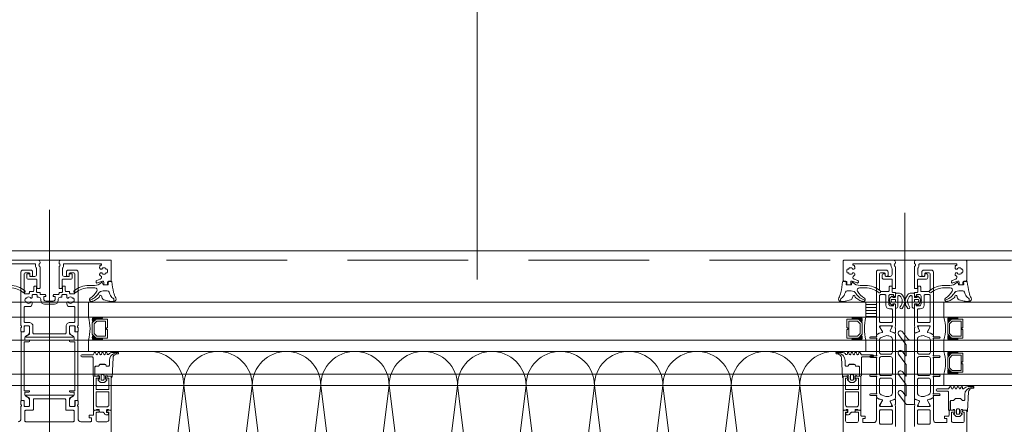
# Model space of a CAD drawing. Header units: millimetres. Extents: x 144573 to 336993, y 74252 to 247042.
# Tile 179 of 256: x 147221 to 147739, y 198204 to 198417. Entities that reach past the tile are written whole.
import ezdxf

# ---------------------------------------------------------------- set-up
doc = ezdxf.new("R2010")
doc.units = ezdxf.units.MM
doc.linetypes.add('ČERCHOVANÁ', pattern=[25.4, 12.7, -6.35, 0, -6.35])
doc.linetypes.add('ČÁRKOVANÁ', pattern=[19.05, 12.7, -6.35])
doc.layers.add('FASÁDA DETAILNÍ', color=255, linetype='Continuous', lineweight=0)
doc.layers.add('OSY', color=255, linetype='Continuous', lineweight=0)

# ---------------------------------------------------------------- blocks, each defined once
blk = doc.blocks.new('284336')
for points in [[(-0.7, -9.6), (-10, -9.6, 0.414511), (-10.51, -10.11), (-10.51, -15.51, -1), (-11.69, -15.51), (-11.69, -9.6), (-12.69, -8.95, -0.668884), (-12.6, -8.23), (-11.99, -8.01, 0.766384), (-11.99, -7.21), (-12.6, -6.99, -0.76831), (-12.6, -6.23), (-11.99, -6.01, 0.766384), (-11.99, -5.21), (-12.6, -4.99, -0.76831), (-12.6, -4.23), (-11.99, -4.01, 0.766384), (-11.99, -3.21), (-12.6, -2.99, -0.877523), (-12.5, -2.22), (-12.1, -2.22, 0.698129), (-11.83, -1.5, -0.220231), (-12.89, 0.78), (-12.89, 3.45, -0.157143), (-12.82, 3.68), (-12.69, 3.42, -0.067482), (-12.48, 2.53, 0.393136), (-8.66, -1.02), (-6.1, -1.02, -0.414214), (-5.61, -1.51), (-5.61, -2.22, -0.267949), (-5.85, -2.65), (-6.35, -2.93, 0.267949), (-6.61, -3.38), (-6.61, -5.84, 0.267949), (-6.35, -6.29), (-5.85, -6.57, -0.267949), (-5.61, -7), (-5.61, -8.11, 0.414215), (-5.1, -8.62), (-0.41, -8.62), (-0.41, -9.31, -0.414212), (-0.7, -9.6)], [(-0.41, 0), (-0.41, -2, 0.990243), (-0.4, -3.02), (0.9, -3.02, 0.414214), (1.21, -2.71), (1.21, -2.61, -0.668123), (1.71, -2.4), (2.75, -3.45, -0.199004), (2.89, -3.79), (2.89, -5.43, -0.199038), (2.75, -5.77), (1.71, -6.82, -0.668191), (1.21, -6.61), (1.21, -6.51, 0.414214), (0.9, -6.2), (-0.4, -6.2, 0.990269), (-0.41, -7.22), (-0.41, -8.6), (-5.1, -8.6, -0.414215), (-5.59, -8.11), (-5.59, -7, 0.267949), (-5.84, -6.56), (-6.34, -6.27, -0.267949), (-6.59, -5.84), (-6.59, -3.38, -0.267949), (-6.34, -2.95), (-5.84, -2.66, 0.267949), (-5.59, -2.22), (-5.59, -1.51, 0.414214), (-6.1, -1), (-8.66, -1, -0.393156), (-12.46, 2.53, 0.067572), (-12.67, 3.43), (-12.8, 3.7, -0.637545), (-12.12, 3.53), (-11.92, 2.53, 0.344315), (-10.06, 0.91), (0, 0.38, -0.406913), (0.39, 0), (-0.41, 0)], [(1.7, -4.31, 0.414235), (1.2, -3.81), (-0.7, -3.81, 0.414214), (-1.2, -4.31), (-1.2, -4.91, 0.414214), (-0.7, -5.41), (1.2, -5.41, 0.414235), (1.7, -4.91), (1.7, -4.31)]]:
    blk.add_lwpolyline(points, format="xyb", close=True)
blk = doc.blocks.new('nesystémový nástavec 18')
for p, q in [((-18, 6.8), (-18, 8.8)), ((-17.5, 9.3), (-15.36, 9.3)), ((-17, 6.3), (-17.5, 6.3)), ((-11, 8), (-17, 8)), ((-17, 8), (-17, 6.3)), ((-15.36, 9.3), (0, 9.3)), ((-11, 1.3), (-11, 8)), ((-2.8, 8), (-9.7, 8)), ((-9.7, 1.3), (-9.7, 8)), ((-1.8, 2.3), (-1.8, 7)), ((-0.5, 7.3), (-0.5, 6.8)), ((0, 9.3), (0, 7.8)), ((0, 6.3), (0.55, 6.3)), ((0.55, 6.3), (0.95, 5.9)), ((0.95, 5.9), (0.95, 4.8)), ((-18, 0.5), (-18, 1.8)), ((-17.5, 2.3), (-17, 2.3)), ((-1.8, 0), (-17.5, 0)), ((-17, 2.3), (-17, 1.3)), ((-17, 1.3), (-11, 1.3)), ((-9.7, 1.3), (-2.8, 1.3)), ((0, 0), (-1.8, 0)), ((-0.4, 2.23), (-0.5, 2.04)), ((-0.5, 2.04), (-0.5, 2)), ((1.2, 2.44), (0, 2.44)), ((0, 1.5), (0, 0)), ((0.95, 4.8), (0.95, 4.14)), ((0.95, 4.14), (1.2, 4.14)), ((1.2, 1.85), (1.2, 2.44)), ((1.4, 3.94), (1.4, 3.84)), ((1.6, 3.64), (1.6, 3.64)), ((1.8, 1.37), (1.7, 1.35)), ((2.25, 1.63), (1.8, 1.37)), ((2.4, 2.84), (2.4, 1.89))]:
    blk.add_line(p, q)
for centre, radius, start, end in [((-17.5, 8.8), 0.5, 90, 180), ((-17.5, 6.8), 0.5, 180.0012, 269.9988), ((-15.36, 9.8), 0.5, 270, 270.084), ((-2.8, 7), 1, 0, 90), ((0, 7.3), 0.5, 89.9955, 180.0071), ((0, 6.8), 0.5, 179.9949, 270.006), ((-17.5, 1.8), 0.5, 89.999, 180.0002), ((-17.5, 0.5), 0.5, 180, 270), ((-2.8, 2.3), 1, 270, 0), ((0, 2), 0.5, 179.9716, 270.0327), ((0, 1.94), 0.5, 89.9975, 144.0007), ((0.75, 4.8), 0.2, 359.9656, 0.0344), ((1.2, 3.94), 0.2, 359.9707, 90.0249), ((1.7, 1.85), 0.5, 179.9991, 270), ((1.6, 3.84), 0.2, 179.9737, 270.035), ((1.6, 2.84), 0.8, 0.0065, 89.9919), ((2.1, 1.89), 0.3, 299.9815, 0.0183)]:
    blk.add_arc(centre, radius, start, end)
blk = doc.blocks.new('433270')
blk.add_lwpolyline([(1, 0, 0.414364), (0, -1), (0, -1.4, 0.255924), (0.23, -1.83, -0.547723), (0.23, -3.17, 0.255924), (0, -3.6), (0, -14.6, 0.414214), (0.3, -14.9), (1.2, -14.9, 0.414214), (1.7, -14.4), (1.7, -10.3, -0.414214), (2, -10), (6, -10, 0.414248), (7, -9), (7, -7.7, 0.414179), (6.5, -7.2), (5.7, -7.2, 0.414232), (5.4, -7.5), (5.4, -8.2, -0.414198), (5.1, -8.5), (2.8, -8.5, -0.414204), (1.8, -7.5), (1.8, -4.49, -0.147432), (1.97, -3.94, 0.147461), (2.4, -2.5), (2.4, -2.3, -0.414214), (2.9, -1.8), (21.87, -1.8, -0.668178), (22.22, -2.65), (22.16, -2.72, 1), (21.59, -3.29), (21.52, -3.35, 0.198912), (21.38, -3.71), (21.38, -4.05, 0.414214), (22.08, -4.75), (22.38, -4.75, 0.576988), (22.64, -4.3, -0.311246), (24.56, -4.3, 0.576988), (24.82, -4.75), (25.3, -4.75, -0.260065), (25.3, -6.65), (24.82, -6.65, 0.576988), (24.56, -7.1, -0.311246), (22.64, -7.1, 0.576988), (22.38, -6.65), (22.08, -6.65, 0.414214), (21.38, -7.35), (21.38, -7.61, 0.267949), (21.63, -8.04), (21.89, -8.2, -0.637047), (21.73, -10), (19.83, -10.7, 0.315299), (19.5, -11.17), (19.5, -11.49, 0.520567), (20.17, -11.96), (22.83, -10.99, -0.520567), (23.5, -11.46), (23.5, -12.5, 0.414062), (24, -13), (25, -13, 0.414186), (25.5, -12.5), (25.5, -11.5, -0.414182), (26, -11), (27, -11, 0.414214), (27.5, -10.5), (27.5, -0.5, 0.414214), (27, 0), (1, 0)], format="xyb", close=True)
blk = doc.blocks.new('284325')
for points in [[(0.84, -5.23, -0.560316), (0.94, -4.73), (1.94, -4.36, 0.3153), (2.14, -4.08), (2.14, -1.89, 0.451558), (1.8, -1.59), (0.9, -1.7, -0.399586), (0.57, -1.46), (0.3, -0.07, -0.415977), (0.53, 0.29, 0.024107), (6.15, 1.24, 0.076636), (8.99, 2.34, -0.577615), (10.79, 1.3), (10.02, 1.37, 0.283171), (9.08, 0.9, -0.168429), (7.07, -0.74), (5.9, -1.16, 0.315302), (5.24, -2.1), (5.24, -4.21, 0.269719), (6.76, -6.82, -0.194797), (10.18, -11.53, -0.342663), (9.17, -11.17, 0.119207), (5.43, -7.59, 0.578571), (3.63, -8.62), (3.63, -11.77, 0.176415), (6.16, -18.72, -1), (5.24, -19.49, -0.176415), (2.43, -11.77), (2.43, -8.89, 0.208286), (0.84, -5.23)], [(8.95, -6.65), (10.32, -8.78, -0.134555), (10.79, -10.63, -0.339795), (10.19, -11.53, 0.194788), (6.76, -6.81, -0.269736), (5.25, -4.21), (5.25, -2.1, -0.315302), (5.9, -1.17), (7.07, -0.74, 0.168429), (9.09, 0.89, -0.283167), (10.01, 1.36), (10.79, 1.29), (10.79, -0.74, -0.070852), (10.71, -1.3), (9.95, -3.93, -0.241839), (9.08, -4.83), (7.93, -5.22, 0.836024), (8.08, -6.19), (8.11, -6.19, -0.255349), (8.95, -6.65)]]:
    blk.add_lwpolyline(points, format="xyb", close=True)
blk = doc.blocks.new('*U1335')
for points in [[(0, 0, 0.414243), (0.1, 0.1), (0, 0.9, -1.0001), (0.2, 0.9), (0.1, 0.1, 0.414228), (0.2, 0, 0.414228)], [(0.2, 0, 0.414243), (0.3, 0.1), (0.2, 0.9, -1.0001), (0.4, 0.9), (0.3, 0.1, 0.414228), (0.4, 0, 0.414228)], [(0.4, 0, 0.414243), (0.5, 0.1), (0.4, 0.9, -1.0001), (0.6, 0.9), (0.5, 0.1, 0.414228), (0.6, 0, 0.414228)], [(0.6, 0, 0.414243), (0.7, 0.1), (0.6, 0.9, -1.0001), (0.8, 0.9), (0.7, 0.1, 0.414228), (0.8, 0, 0.414228)], [(0.8, 0, 0.414243), (0.9, 0.1), (0.8, 0.9, -1.0001), (1, 0.9), (0.9, 0.1, 0.414228), (1, 0, 0.414228)], [(1, 0, 0.414243), (1.1, 0.1), (1, 0.9, -1.0001), (1.2, 0.9), (1.1, 0.1, 0.414228), (1.2, 0, 0.414228)], [(1.2, 0, 0.414243), (1.3, 0.1), (1.2, 0.9, -1.0001), (1.4, 0.9), (1.3, 0.1, 0.414228), (1.4, 0, 0.414228)], [(1.4, 0, 0.414243), (1.5, 0.1), (1.4, 0.9, -1.0001), (1.6, 0.9), (1.5, 0.1, 0.414228), (1.6, 0, 0.414228)], [(1.6, 0, 0.414243), (1.7, 0.1), (1.6, 0.9, -1.0001), (1.8, 0.9), (1.7, 0.1, 0.414228), (1.8, 0, 0.414228)], [(1.8, 0, 0.414243), (1.9, 0.1), (1.8001, 0.9, -1.0001), (2, 0.9), (1.9001, 0.1, 0.414228), (2, 0, 0.414228)]]:
    blk.add_lwpolyline(points, format="xyb")
blk = doc.blocks.new('288126')
for points in [[(-16.5, 0), (16.5, 0)], [(-21.36, -6.34), (-17.8, -3.69)], [(-14.71, -4.5), (-19.87, -8.34)], [(-17, -2.08), (-17, -0.5)], [(-8.83, -4.3), (-14.11, -4.3)], [(-10.96, -6.34), (-8.71, -4.66)], [(-4.31, -4.5), (-9.47, -8.34)], [(1.81, -4.3), (-3.71, -4.3)], [(-0.35, -6.36), (1.93, -4.66)], [(6.33, -4.5), (1.14, -8.37)], [(12.21, -4.3), (6.93, -4.3)], [(10.05, -6.36), (12.33, -4.66)], [(16.6, -4.6), (11.54, -8.37)], [(17, -0.5), (17, -3.8)]]:
    blk.add_lwpolyline(points)
for centre, radius, start, end in [((16.5, -0.5), 0.5, 0, 90), ((-16.5, -0.5), 0.5, 90, 180), ((16, -3.8), 1, 306.7059, 0), ((-20.61, -7.34), 1.25, 126.7059, 306.7059), ((-10.21, -7.34), 1.25, 126.7059, 306.7059), ((0.4, -7.37), 1.25, 126.7059, 306.7059), ((10.8, -7.37), 1.25, 126.7059, 306.7059)]:
    blk.add_arc(centre, radius, start, end)
at = {"extrusion": (0, 0, -1)}
for centre, radius, start, end in [((19, -2.08), 2, 180, 233.2941), ((14.11, -5.3), 1, 53.2941, 90), ((8.83, -4.5), 0.2, 90, 233.2941), ((3.71, -5.3), 1, 53.2941, 90), ((-1.81, -4.5), 0.2, 90, 233.2941), ((-6.93, -5.3), 1, 53.2941, 90), ((-12.21, -4.5), 0.2, 90, 233.2941)]:
    blk.add_arc(centre, radius, start, end, dxfattribs=at)
blk = doc.blocks.new('246426')
for points in [[(-1.84, 0.64), (-2.86, -0.38, 0.198926), (-3.15, -1.09), (-3.15, -2.31, 0.198926), (-2.86, -3.02), (-1.84, -4.04, 0.637051), (-1.5, -3.92), (-1.45, -3.4), (-0.3, -3.4, -0.41484), (0, -3.7), (0, -5.19, 0.414232), (0.5, -5.69), (2.14, -5.69, 0.071862), (2.2, -5.68, 0.157876), (3.73, -4.64, 0.360336), (3.48, 2.39, 0.964062), (2.54, 1.48, -0.403385), (2.25, -4.34, -0.190964), (2.11, -4.39), (1.7, -4.39, -0.414214), (1.2, -3.89), (1.2, 1.31, 0.414201), (0.2, 2.31), (0, 2.31), (0, 0.3, -0.414214), (-0.3, 0), (-1.45, 0), (-1.5, 0.52, 0.637051), (-1.84, 0.64)], [(-2.25, -1.4, -0.414214), (-1.85, -1), (-0.4, -1, -0.414214), (0, -1.4), (0, -2, -0.414214), (-0.4, -2.4), (-1.85, -2.4, -0.414214), (-2.25, -2), (-2.25, -1.4)]]:
    blk.add_lwpolyline(points, format="xyb", close=True)

msp = doc.modelspace()

# ---------------------------------------------------------------- hatches: boundary and pattern name
at = {"layer": 'FASÁDA DETAILNÍ'}
h = msp.add_hatch(dxfattribs=at)
h.set_pattern_fill('ANSI31', color=256, scale=0.5, angle=495)
h.set_pattern_definition([(180, (137351.5588, 130529.9017), (-7e-16, -1.5875), [])])
h.paths.add_polyline_path([(147665.98, 198260.259), (147671.48, 198260.259), (147671.48, 198268.259), (147665.98, 198268.259)])

# ---------------------------------------------------------------- linework, layer by layer
for p, q in [((147236.48, 197950.988), (147236.48, 198316.826)), ((147686.48, 198315.204), (147686.48, 197946.967)), ((146726.48, 198268.259), (150831.98, 198268.259)), ((146726.48, 198268.259), (157106.98, 198268.259)), ((147256.98, 198268.259), (147665.98, 198268.259)), ((147256.98, 198260.259), (147256.98, 198268.259)), ((147665.98, 198268.259), (147665.98, 198260.259)), ((147706.98, 198260.259), (147706.98, 198268.259)), ((150831.98, 198260.259), (146726.48, 198260.259)), ((157106.98, 198260.259), (146726.48, 198260.259)), ((147665.98, 198260.259), (147256.98, 198260.259)), ((146726.48, 198248.259), (150831.98, 198248.259)), ((146726.48, 198248.259), (157106.98, 198248.259)), ((147256.98, 198248.259), (147665.98, 198248.259)), ((147256.98, 198242.259), (147256.98, 198248.259)), ((147665.98, 198242.259), (147665.98, 198248.259)), ((147706.98, 198242.259), (147706.98, 198248.259)), ((150831.98, 198242.259), (146726.48, 198242.259)), ((157106.98, 198242.259), (146726.48, 198242.259)), ((147665.98, 198242.259), (147256.98, 198242.259)), ((146726.48, 198230.259), (158164.518, 198230.259)), ((146726.48, 198230.259), (149291.442, 198230.259)), ((147706.98, 198224.259), (147706.98, 198230.259)), ((158151.479, 198224.259), (146726.48, 198224.259)), ((149298.98, 198224.259), (146726.48, 198224.259))]:
    msp.add_line(p, q, dxfattribs=at)
for points in [[(173301.48, 174615.259), (146721.48, 174615.259), (146721.48, 198295.259), (173301.48, 198295.259)], [(147665.98, 198268.259), (147671.48, 198268.259), (147671.48, 198260.259), (147665.98, 198260.259)], [(147266.98, 198249.259), (147260.98, 198249.259), (147258.98, 198251.259), (147258.98, 198257.259), (147260.98, 198259.259), (147266.98, 198259.259), (147266.98, 198254.759), (147266.48, 198254.759), (147266.48, 198253.759), (147266.98, 198253.759)], [(147265.98, 198258.259), (147265.98, 198250.259), (147261.394, 198250.259), (147259.98, 198251.673), (147259.98, 198256.706), (147261.394, 198258.259)], [(147655.98, 198249.259), (147661.98, 198249.259), (147663.98, 198251.259), (147663.98, 198257.259), (147661.98, 198259.259), (147655.98, 198259.259), (147655.98, 198254.759), (147656.48, 198254.759), (147656.48, 198253.759), (147655.98, 198253.759)], [(147656.98, 198258.259), (147656.98, 198250.259), (147661.566, 198250.259), (147662.98, 198251.673), (147662.98, 198256.706), (147661.566, 198258.259)], [(147716.98, 198249.259), (147710.98, 198249.259), (147708.98, 198251.259), (147708.98, 198257.259), (147710.98, 198259.259), (147716.98, 198259.259), (147716.98, 198254.759), (147716.48, 198254.759), (147716.48, 198253.759), (147716.98, 198253.759)], [(147715.98, 198258.259), (147715.98, 198250.259), (147711.394, 198250.259), (147709.98, 198251.673), (147709.98, 198256.706), (147711.394, 198258.259)], [(147716.98, 198231.259), (147710.98, 198231.259), (147708.98, 198233.259), (147708.98, 198239.259), (147710.98, 198241.259), (147716.98, 198241.259), (147716.98, 198236.759), (147716.48, 198236.759), (147716.48, 198235.759), (147716.98, 198235.759)], [(147715.98, 198240.259), (147715.98, 198232.259), (147711.394, 198232.259), (147709.98, 198233.673), (147709.98, 198238.706), (147711.394, 198240.259)]]:
    msp.add_lwpolyline(points, close=True, dxfattribs=at)
at = {"layer": 'FASÁDA DETAILNÍ', "linetype": 'ČÁRKOVANÁ', "ltscale": 5}
msp.add_lwpolyline([(173296.48, 174620.259), (146726.48, 174620.259), (146726.48, 198290.259), (173296.48, 198290.259)], close=True, dxfattribs=at)
at = {"layer": 'FASÁDA DETAILNÍ'}
for points in [[(147251.48, 198284.059, 0.4142136), (147250.48, 198285.059), (147246.38, 198285.059, 0.4142136), (147245.38, 198284.059), (147245.38, 198282.259, 0.4142136), (147245.88, 198281.759), (147246.38, 198281.759, 0.4142136), (147246.88, 198282.259), (147246.88, 198283.059, -0.414219), (147247.38, 198283.559), (147249.28, 198283.559, -0.4142063), (147249.78, 198283.059), (147249.78, 198273.059, -0.4142136), (147249.28, 198272.559), (147247.58, 198272.559, -0.4142136), (147247.08, 198273.059), (147247.08, 198273.259, 0.4142136), (147246.58, 198273.759), (147245.28, 198273.759, -0.4142136), (147244.78, 198274.259), (147244.78, 198276.159, 0.4142136), (147244.28, 198276.659), (147243.28, 198276.659), (147243.28, 198273.659, -0.4142136), (147242.98, 198273.359), (147241.781, 198273.359, 0.4139712), (147241.481, 198273.059), (147241.481, 198272.759, -0.4142136), (147240.981, 198272.259), (147238.98, 198272.259, 0.4142136), (147238.48, 198271.759), (147238.48, 198271.259), (147239.48, 198271.259), (147239.48, 198269.759, -0.4142766), (147238.48, 198268.759), (147234.48, 198268.759, -0.4142766), (147233.48, 198269.759), (147233.48, 198271.259), (147234.48, 198271.259), (147234.48, 198271.759, 0.4142136), (147233.98, 198272.259), (147231.979, 198272.259, -0.4142136), (147231.479, 198272.759), (147231.479, 198273.059, 0.4139712), (147231.179, 198273.359), (147229.98, 198273.359, -0.4142136), (147229.68, 198273.659), (147229.68, 198276.659), (147228.68, 198276.659, 0.4142136), (147228.18, 198276.159), (147228.18, 198274.259, -0.4142136), (147227.68, 198273.759), (147226.38, 198273.759, 0.4142136), (147225.88, 198273.259), (147225.88, 198273.059, -0.4142136), (147225.38, 198272.559), (147223.68, 198272.559, -0.4142136), (147223.18, 198273.059), (147223.18, 198283.059, -0.4142063), (147223.68, 198283.559), (147225.58, 198283.559, -0.414219), (147226.08, 198283.059), (147226.08, 198282.259, 0.4142136), (147226.58, 198281.759), (147227.08, 198281.759, 0.4142136), (147227.58, 198282.259), (147227.58, 198284.059, 0.4142136), (147226.58, 198285.059), (147222.48, 198285.059, 0.4142136), (147221.48, 198284.059), (147221.48, 198255.759, -0.3382125), (147221.68, 198255.485), (147221.68, 198255.032, -0.3381812), (147221.48, 198254.759), (147221.48, 198252.879, 0.4142136), (147221.78, 198252.579), (147222.76, 198252.579, 0.4142136), (147223.06, 198252.879), (147223.06, 198255.559, -0.4142136), (147223.26, 198255.759), (147225.48, 198255.759, -0.4142137), (147225.98, 198255.259), (147225.98, 198251.359), (147224.121, 198250.285, 0.767327), (147224.262, 198249.759), (147248.698, 198249.759, 0.767327), (147248.839, 198250.285), (147246.98, 198251.359), (147246.98, 198255.259, -0.4142137), (147247.48, 198255.759), (147249.7, 198255.759, -0.4142136), (147249.9, 198255.559), (147249.9, 198252.879, 0.4142136), (147250.2, 198252.579), (147251.18, 198252.579, 0.4142136), (147251.48, 198252.879), (147251.48, 198254.759, -0.3381812), (147251.28, 198255.032), (147251.28, 198255.485, -0.3382125), (147251.48, 198255.759), (147251.48, 198284.059)], [(147681.48, 198255.759), (147681.48, 198266.758, 0.4144257), (147680.98, 198267.259), (147680.487, 198267.259), (147680.487, 198266.259), (147678.987, 198266.259, -0.4142136), (147677.987, 198267.259), (147677.987, 198268.759, -0.3999851), (147677.987, 198269.759), (147677.987, 198271.259, -0.4142136), (147678.987, 198272.259), (147680.48, 198272.259), (147680.48, 198271.259), (147680.98, 198271.259, 0.4144559), (147681.48, 198271.759), (147681.479, 198273.059, 0.4139712), (147681.179, 198273.359), (147679.98, 198273.359, -0.4142136), (147679.68, 198273.659), (147679.68, 198276.659), (147678.68, 198276.659, 0.4142136), (147678.18, 198276.159), (147678.18, 198274.259, -0.4142136), (147677.68, 198273.759), (147674.18, 198273.759, -0.4142056), (147673.18, 198274.759), (147673.18, 198283.059, -0.4142063), (147673.68, 198283.559), (147675.58, 198283.559, -0.414219), (147676.08, 198283.059), (147676.08, 198282.259, 0.4142136), (147676.58, 198281.759), (147677.08, 198281.759, 0.4142136), (147677.58, 198282.259), (147677.58, 198284.059, 0.4142136), (147676.58, 198285.059), (147672.48, 198285.059, 0.4142136), (147671.48, 198284.059), (147671.48, 198255.759), (147671.48, 198251.658, 0.5773503), (147672.08, 198251.312), (147672.943, 198251.81), (147674.435, 198252.238, 0.4887011), (147674.612, 198252.677), (147673.18, 198255.143), (147673.18, 198255.564, -0.4325656), (147673.38, 198255.759), (147679.685, 198255.759, -0.5483974), (147679.87, 198255.477), (147678.802, 198253.093, 0.4253361), (147678.91, 198252.826), (147680.933, 198252.009, 0.5315625), (147681.482, 198252.38), (147681.482, 198254.445, 0.2313061), (147681.367, 198254.681, -0.3061853), (147681.263, 198255.001), (147681.48, 198255.759)], [(147691.48, 198255.759), (147691.48, 198266.758, -0.4144257), (147691.98, 198267.259), (147692.473, 198267.259), (147692.473, 198266.259), (147693.973, 198266.259, 0.4142136), (147694.973, 198267.259), (147694.973, 198268.759, 0.3999851), (147694.973, 198269.759), (147694.973, 198271.259, 0.4142136), (147693.973, 198272.259), (147692.48, 198272.259), (147692.48, 198271.259), (147691.98, 198271.259, -0.4144559), (147691.48, 198271.759), (147691.481, 198273.059, -0.4139712), (147691.781, 198273.359), (147692.98, 198273.359, 0.4142136), (147693.28, 198273.659), (147693.28, 198276.659), (147694.28, 198276.659, -0.4142136), (147694.78, 198276.159), (147694.78, 198274.259, 0.4142136), (147695.28, 198273.759), (147698.78, 198273.759, 0.4142056), (147699.78, 198274.759), (147699.78, 198283.059, 0.4142063), (147699.28, 198283.559), (147697.38, 198283.559, 0.414219), (147696.88, 198283.059), (147696.88, 198282.259, -0.4142136), (147696.38, 198281.759), (147695.88, 198281.759, -0.4142136), (147695.38, 198282.259), (147695.38, 198284.059, -0.4142136), (147696.38, 198285.059), (147700.48, 198285.059, -0.4142136), (147701.48, 198284.059), (147701.48, 198255.759), (147701.48, 198251.658, -0.5773503), (147700.88, 198251.312), (147700.017, 198251.81), (147698.525, 198252.238, -0.4887011), (147698.348, 198252.677), (147699.78, 198255.143), (147699.78, 198255.564, 0.4325656), (147699.58, 198255.759), (147693.275, 198255.759, 0.5483974), (147693.09, 198255.477), (147694.158, 198253.093, -0.4253361), (147694.05, 198252.826), (147692.027, 198252.009, -0.5315625), (147691.478, 198252.38), (147691.478, 198254.445, -0.2313061), (147691.593, 198254.681, 0.3061853), (147691.697, 198255.001), (147691.48, 198255.759)], [(147247.18, 198257.459, 0.417268), (147245.18, 198255.488), (147245.18, 198252.059, -0.4142136), (147244.68, 198251.559), (147228.28, 198251.559, -0.4142136), (147227.78, 198252.059), (147227.78, 198255.488, 0.417268), (147225.78, 198257.459), (147223.68, 198257.459, -0.4142136), (147223.18, 198257.959), (147223.18, 198265.359, -0.4142136), (147223.68, 198265.859), (147225.88, 198265.859, 0.4142136), (147227.38, 198267.359), (147227.38, 198267.717, 0.4142136), (147226.78, 198268.317), (147226.705, 198268.317, 0.5769884), (147226.445, 198267.867, -0.3112459), (147224.515, 198267.867, 0.5769884), (147224.255, 198268.317), (147223.777, 198268.317, -0.2600646), (147223.777, 198270.217), (147224.255, 198270.217, 0.5769884), (147224.515, 198270.667, -0.3112459), (147226.445, 198270.667, 0.5769884), (147226.705, 198270.217), (147226.78, 198270.217, 0.4142136), (147227.38, 198270.817), (147227.38, 198271.759, -0.4142136), (147227.88, 198272.259), (147229.48, 198272.259, -0.4142136), (147229.98, 198271.759), (147229.98, 198271.259, 0.4142136), (147230.48, 198270.759), (147230.88, 198270.759, -0.4142129), (147231.88, 198269.759), (147231.88, 198269.159, 0.4142129), (147233.88, 198267.159), (147239.08, 198267.159, 0.4142129), (147241.08, 198269.159), (147241.08, 198269.759, -0.4142129), (147242.08, 198270.759), (147242.48, 198270.759, 0.4142136), (147242.98, 198271.259), (147242.98, 198271.759, -0.4142136), (147243.48, 198272.259), (147245.08, 198272.259, -0.4142136), (147245.58, 198271.759), (147245.58, 198270.817, 0.4142136), (147246.18, 198270.217), (147246.255, 198270.217, 0.5769884), (147246.515, 198270.667, -0.3112459), (147248.445, 198270.667, 0.5769884), (147248.705, 198270.217), (147249.183, 198270.217, -0.2600646), (147249.183, 198268.317), (147248.705, 198268.317, 0.5769884), (147248.445, 198267.867, -0.3112459), (147246.515, 198267.867, 0.5769884), (147246.255, 198268.317), (147246.18, 198268.317, 0.4142136), (147245.58, 198267.717), (147245.58, 198267.359, 0.4142136), (147247.08, 198265.859), (147249.28, 198265.859, -0.4142136), (147249.78, 198265.359), (147249.78, 198257.959, -0.4142136), (147249.28, 198257.459), (147247.18, 198257.459)], [(147673.18, 198257.959), (147673.18, 198271.659, -0.4142136), (147673.68, 198272.159), (147675.887, 198272.159, -0.4142136), (147676.387, 198271.659), (147676.387, 198266.688, 0.4111388), (147678.387, 198264.659), (147679.38, 198264.659, -0.4142136), (147679.88, 198264.159), (147679.88, 198257.959, -0.4142136), (147679.38, 198257.459), (147673.68, 198257.459, -0.4142136), (147673.18, 198257.959)], [(147699.78, 198257.959), (147699.78, 198271.659, 0.4142136), (147699.28, 198272.159), (147697.073, 198272.159, 0.4142136), (147696.573, 198271.659), (147696.573, 198266.688, -0.4111388), (147694.573, 198264.659), (147693.58, 198264.659, 0.4142136), (147693.08, 198264.159), (147693.08, 198257.959, 0.4142136), (147693.58, 198257.459), (147699.28, 198257.459, 0.4142136), (147699.78, 198257.959)], [(147225.602, 198221.585), (147223.402, 198221.585, -0.4142126), (147223.102, 198221.885), (147223.102, 198247.085, -0.4142126), (147223.402, 198247.385), (147225.602, 198247.385, 1), (147225.602, 198248.185), (147223.792, 198248.185, -0.4142136), (147223.492, 198248.485), (147223.492, 198249.38, -0.2679501), (147223.992, 198250.246), (147224.95, 198250.8, 0.2679492), (147225.95, 198252.532), (147225.95, 198254.93, 0.4142136), (147225.15, 198255.73), (147223.58, 198255.73, 0.4142136), (147223.11, 198255.26), (147223.11, 198252.859, -0.4142136), (147222.78, 198252.529), (147221.802, 198252.529, 0.4142139), (147221.502, 198252.229), (147221.502, 198216.77, 0.4142139), (147221.802, 198216.47), (147222.78, 198216.47, -0.4142136), (147223.11, 198216.14), (147223.11, 198213.739, 0.4142136), (147223.58, 198213.269), (147225.149, 198213.269, 0.4142136), (147225.949, 198214.069), (147225.949, 198216.467, 0.2679492), (147224.949, 198218.199), (147223.992, 198218.752, -0.2744855), (147223.492, 198219.59), (147223.492, 198220.485, -0.4142136), (147223.792, 198220.785), (147225.602, 198220.785, 1), (147225.602, 198221.585)], [(147249.858, 198221.885), (147249.858, 198247.085, 0.4142126), (147249.558, 198247.385), (147247.358, 198247.385, -1), (147247.358, 198248.185), (147249.168, 198248.185, 0.4142136), (147249.468, 198248.485), (147249.468, 198249.38, 0.2679501), (147248.968, 198250.246), (147248.01, 198250.8, -0.2679492), (147247.01, 198252.532), (147247.01, 198254.93, -0.4142136), (147247.81, 198255.73), (147249.38, 198255.73, -0.4142136), (147249.85, 198255.26), (147249.85, 198252.859, 0.4142136), (147250.18, 198252.529), (147251.158, 198252.529, -0.4142139), (147251.458, 198252.229), (147251.458, 198216.77, -0.4142139), (147251.158, 198216.47), (147250.18, 198216.47, 0.4142136), (147249.85, 198216.14), (147249.85, 198213.739, -0.4142136), (147249.38, 198213.269), (147247.811, 198213.269, -0.4142136), (147247.011, 198214.069), (147247.011, 198216.467, -0.2679492), (147248.011, 198218.199), (147248.968, 198218.752, 0.2744855), (147249.468, 198219.59), (147249.468, 198220.485, 0.4142136), (147249.168, 198220.785), (147247.358, 198220.785, -1), (147247.358, 198221.585), (147249.558, 198221.585, 0.4142126), (147249.858, 198221.885)], [(147681.48, 198217.597), (147681.481, 198229.509), (147681.48, 198251.42, 0.3058367), (147681.167, 198251.883), (147678.88, 198252.806, -0.4253361), (147678.772, 198253.073), (147679.489, 198254.692, 0.5437525), (147678.804, 198255.749), (147673.9, 198255.749, 0.5781822), (147673.381, 198254.847), (147674.642, 198252.655, -0.4885049), (147674.466, 198252.216), (147672.951, 198251.782), (147671.63, 198251.02, 0.2824777), (147671.481, 198250.744), (147671.481, 198250.298, -1.4470094), (147671.349, 198249.948), (147668.381, 198249.948, 1), (147668.381, 198249.148), (147671.349, 198249.148, -1.4470094), (147671.481, 198248.798), (147671.481, 198240.259, -1.4470094), (147671.349, 198239.909), (147668.381, 198239.909, 1), (147668.381, 198239.109), (147671.349, 198239.109, -1.4470094), (147671.481, 198238.758), (147671.481, 198230.259, -1.4470094), (147671.349, 198229.909), (147668.381, 198229.909, 1), (147668.381, 198229.109), (147671.349, 198229.109, -1.4470094), (147671.481, 198228.758), (147671.481, 198220.219, -1.4470094), (147671.349, 198219.869), (147668.381, 198219.869, 1), (147668.381, 198219.069), (147671.349, 198219.069, -1.4470094), (147671.481, 198218.718), (147671.481, 198218.273, 0.2824777), (147671.63, 198217.997), (147672.951, 198217.235), (147674.466, 198216.801, -0.4885049), (147674.642, 198216.361), (147673.381, 198214.17, 0.5781822), (147673.9, 198213.269), (147678.804, 198213.269, 0.5437525), (147679.489, 198214.325), (147678.772, 198215.944, -0.4253361), (147678.88, 198216.211), (147681.167, 198217.134, 0.3058367), (147681.48, 198217.597)], [(147691.48, 198217.597), (147691.479, 198229.509), (147691.48, 198251.42, -0.3058367), (147691.793, 198251.883), (147694.08, 198252.806, 0.4253361), (147694.188, 198253.073), (147693.471, 198254.692, -0.5437525), (147694.156, 198255.749), (147699.06, 198255.749, -0.5781822), (147699.579, 198254.847), (147698.318, 198252.655, 0.4885049), (147698.494, 198252.216), (147700.009, 198251.782), (147701.33, 198251.02, -0.2824777), (147701.479, 198250.744), (147701.479, 198250.298, 1.4470094), (147701.611, 198249.948), (147704.579, 198249.948, -1), (147704.579, 198249.148), (147701.611, 198249.148, 1.4470094), (147701.479, 198248.798), (147701.479, 198240.259, 1.4470094), (147701.611, 198239.909), (147704.579, 198239.909, -1), (147704.579, 198239.109), (147701.611, 198239.109, 1.4470094), (147701.479, 198238.758), (147701.479, 198230.259, 1.4470094), (147701.611, 198229.909), (147704.579, 198229.909, -1), (147704.579, 198229.109), (147701.611, 198229.109, 1.4470094), (147701.479, 198228.758), (147701.479, 198220.219, 1.4470094), (147701.611, 198219.869), (147704.579, 198219.869, -1), (147704.579, 198219.069), (147701.611, 198219.069, 1.4470094), (147701.479, 198218.718), (147701.479, 198218.273, -0.2824777), (147701.33, 198217.997), (147700.009, 198217.235), (147698.494, 198216.801, 0.4885049), (147698.318, 198216.361), (147699.579, 198214.17, -0.5781822), (147699.06, 198213.269), (147694.156, 198213.269, -0.5437525), (147693.471, 198214.325), (147694.188, 198215.944, 0.4253361), (147694.08, 198216.211), (147691.793, 198217.134, -0.3058367), (147691.48, 198217.597)], [(147679.881, 198248.709), (147679.881, 198241.809, -0.4142178), (147678.881, 198240.809), (147674.081, 198240.809, -0.4142178), (147673.081, 198241.809), (147673.081, 198248.171, -0.305619), (147674.018, 198249.561), (147675.942, 198250.34, -0.1764286), (147677.994, 198250.412), (147678.845, 198250.135, -0.3249157), (147679.881, 198248.709)], [(147693.079, 198248.709), (147693.079, 198241.809, 0.4142178), (147694.079, 198240.809), (147698.879, 198240.809, 0.4142178), (147699.879, 198241.809), (147699.879, 198248.171, 0.305619), (147698.942, 198249.561), (147697.018, 198250.34, 0.1764286), (147694.966, 198250.412), (147694.116, 198250.135, 0.3249157), (147693.079, 198248.709)], [(147679.881, 198238.509), (147679.881, 198230.509, -0.4142136), (147678.881, 198229.509), (147674.081, 198229.509, -0.4142136), (147673.081, 198230.509), (147673.081, 198238.509, -0.4142136), (147674.081, 198239.509), (147678.881, 198239.509, -0.4142136), (147679.881, 198238.509)], [(147693.079, 198238.509), (147693.079, 198230.509, 0.4142136), (147694.079, 198229.509), (147698.879, 198229.509, 0.4142136), (147699.879, 198230.509), (147699.879, 198238.509, 0.4142136), (147698.879, 198239.509), (147694.079, 198239.509, 0.4142136), (147693.079, 198238.509)], [(147679.881, 198227.209), (147679.881, 198220.308, -0.3249157), (147678.845, 198218.882), (147677.994, 198218.605, -0.1764286), (147675.942, 198218.678), (147674.018, 198219.456, -0.305619), (147673.081, 198220.846), (147673.081, 198227.209, -0.4142178), (147674.081, 198228.209), (147678.881, 198228.209, -0.4142178), (147679.881, 198227.209)], [(147693.079, 198227.209), (147693.079, 198220.308, 0.3249157), (147694.116, 198218.882), (147694.966, 198218.605, 0.1764286), (147697.018, 198218.678), (147698.942, 198219.456, 0.305619), (147699.879, 198220.846), (147699.879, 198227.209, 0.4142178), (147698.879, 198228.209), (147694.079, 198228.209, 0.4142178), (147693.079, 198227.209)], [(147244.98, 198211.764, 0.4142136), (147245.48, 198211.264), (147248.98, 198211.264, -0.4142136), (147249.48, 198210.764), (147249.48, 198205.758, -0.4142136), (147248.98, 198205.258), (147223.98, 198205.258, -0.4142136), (147223.48, 198205.758), (147223.48, 198210.764, -0.4142136), (147223.98, 198211.264), (147227.48, 198211.264, 0.4142136), (147227.98, 198211.764), (147227.98, 198216.798, -0.4142136), (147228.48, 198217.298), (147244.48, 198217.298, -0.4142136), (147244.98, 198216.798), (147244.98, 198211.764)], [(147679.38, 198203.959, 0.4142136), (147679.88, 198204.459), (147679.88, 198210.959, 0.4142136), (147679.38, 198211.459), (147673.68, 198211.459, 0.4142136), (147673.18, 198210.959), (147673.18, 198204.459, 0.4142136), (147673.68, 198203.959), (147679.38, 198203.959)], [(147693.58, 198203.959, -0.4142136), (147693.08, 198204.459), (147693.08, 198210.959, -0.4142136), (147693.58, 198211.459), (147699.28, 198211.459, -0.4142136), (147699.78, 198210.959), (147699.78, 198204.459, -0.4142136), (147699.28, 198203.959), (147693.58, 198203.959)]]:
    msp.add_lwpolyline(points, format="xyb", close=True, dxfattribs=at)
for points in [[(147268.98, 198063.259), (147268.98, 198210.759, 0.4142136), (147268.48, 198211.259), (147267.18, 198211.259, 0.4142197), (147266.68, 198210.759), (147266.68, 198210.259), (147267.68, 198210.259), (147267.68, 198206.259, -0.4142136), (147266.68, 198205.259), (147263.631, 198205.258), (147261.98, 198205.258, -0.4142136), (147260.98, 198206.258), (147260.98, 198209.759, -0.4142136), (147261.48, 198210.259), (147262.68, 198210.259), (147262.68, 198210.759, 0.4142012), (147262.18, 198211.259), (147260.18, 198211.259, 0.4142136), (147259.68, 198210.759), (147259.68, 198209.158, -0.4142136), (147259.18, 198208.658), (147257.38, 198208.658), (147257.38, 198207.358), (147258.58, 198207.358), (147258.58, 198205.758, -0.4142136), (147258.08, 198205.258), (147252.981, 198205.258, -0.4142136), (147251.481, 198206.758), (147251.481, 198213.257, -0.3381793), (147251.28, 198213.532), (147251.28, 198213.985, -0.3381812), (147251.48, 198214.259), (147251.48, 198216.139, 0.4142136), (147251.18, 198216.439), (147250.2, 198216.439, 0.4142136), (147249.9, 198216.139), (147249.9, 198213.459, -0.4142136), (147249.7, 198213.259), (147247.48, 198213.259, -0.4142136), (147246.98, 198213.759), (147246.98, 198217.616), (147248.829, 198218.683, 0.2679492), (147248.979, 198218.943), (147248.979, 198218.959, 0.4142136), (147248.679, 198219.259), (147224.281, 198219.259, 0.4142136), (147223.981, 198218.959), (147223.981, 198218.943, 0.2679492), (147224.131, 198218.683), (147225.98, 198217.616), (147225.98, 198213.759, -0.4142136), (147225.48, 198213.259), (147223.26, 198213.259, -0.4142136), (147223.06, 198213.459), (147223.06, 198216.139, 0.4142136), (147222.76, 198216.439), (147221.78, 198216.439, 0.4142136), (147221.48, 198216.139), (147221.48, 198214.259, -0.3381812), (147221.68, 198213.985), (147221.68, 198213.532, -0.3381793), (147221.479, 198213.257), (147221.479, 198206.758, -0.4142136), (147219.979, 198205.258)], [(147653.98, 198062.259), (147653.98, 198210.759, -0.4142136), (147654.48, 198211.259), (147655.78, 198211.259, -0.4142197), (147656.28, 198210.759), (147656.28, 198210.259), (147655.28, 198210.259), (147655.28, 198205.759, 0.4142136), (147656.28, 198204.759), (147660.98, 198204.759, 0.4142136), (147661.98, 198205.759), (147661.98, 198210.259), (147660.28, 198210.259), (147660.28, 198210.759, -0.4142012), (147660.78, 198211.259), (147662.78, 198211.259, -0.4142136), (147663.28, 198210.759), (147663.28, 198208.615, 0.4142136), (147663.78, 198208.115), (147665.58, 198208.115), (147665.58, 198206.864), (147664.38, 198206.864), (147664.38, 198205.059, 0.4142136), (147664.68, 198204.759), (147669.979, 198204.759, 0.4141667), (147671.479, 198206.258), (147671.48, 198213.256), (147671.48, 198217.356, -0.5773503), (147672.08, 198217.703), (147672.943, 198217.204), (147674.435, 198216.777, -0.4887011), (147674.612, 198216.337), (147673.18, 198213.872), (147673.18, 198213.451, 0.4325656), (147673.38, 198213.256), (147679.685, 198213.256, 0.5483974), (147679.87, 198213.538), (147678.802, 198215.922, -0.4253361), (147678.91, 198216.189), (147680.933, 198217.005, -0.5315629), (147681.482, 198216.634), (147681.482, 198214.57, -0.2313061), (147681.367, 198214.334, 0.3061853), (147681.263, 198214.014), (147681.48, 198213.256), (147681.48, 198202.753, -0.4142136)], [(147718.98, 198062.259), (147718.98, 198210.759, 0.4142136), (147718.48, 198211.259), (147717.18, 198211.259, 0.4142197), (147716.68, 198210.759), (147716.68, 198210.259), (147717.68, 198210.259), (147717.68, 198205.759, -0.4142136), (147716.68, 198204.759), (147711.98, 198204.759, -0.4142136), (147710.98, 198205.759), (147710.98, 198210.259), (147712.68, 198210.259), (147712.68, 198210.759, 0.4142012), (147712.18, 198211.259), (147710.18, 198211.259, 0.4142136), (147709.68, 198210.759), (147709.68, 198208.615, -0.4142136), (147709.18, 198208.115), (147707.38, 198208.115), (147707.38, 198206.864), (147708.58, 198206.864), (147708.58, 198205.059, -0.4142136), (147708.28, 198204.759), (147702.981, 198204.759, -0.4141667), (147701.481, 198206.258), (147701.48, 198213.256), (147701.48, 198217.356, 0.5773503), (147700.88, 198217.703), (147700.017, 198217.204), (147698.525, 198216.777, 0.4887011), (147698.348, 198216.337), (147699.78, 198213.872), (147699.78, 198213.451, -0.4325656), (147699.58, 198213.256), (147693.275, 198213.256, -0.5483974), (147693.09, 198213.538), (147694.158, 198215.922, 0.4253361), (147694.05, 198216.189), (147692.027, 198217.005, 0.5315629), (147691.478, 198216.634), (147691.478, 198214.57, 0.2313061), (147691.593, 198214.334, -0.3061853), (147691.697, 198214.014), (147691.48, 198213.256), (147691.48, 198202.753, 0.4142136)]]:
    msp.add_lwpolyline(points, format="xyb", dxfattribs=at)
for centre, radius, start, end in [((147235.089, 198254.259), 22.699, 344.67278, 15.32722), ((147262.531, 198258.907), 3.546, 157.59095, 202.70618), ((147262.164, 198259.021), 2.897, 154.70485, 204.69333), ((147261.815, 198259.189), 2.248, 151.59719, 208.47266), ((147261.571, 198259.334), 1.712, 147.31435, 212.70505), ((147261.411, 198259.473), 1.263, 141.50044, 218.03437), ((147261.321, 198259.621), 0.879, 133.50356, 226.00509), ((147261.333, 198259.759), 0.596, 123.03656, 236.96344), ((147261.625, 198259.759), 0.596, 123.03656, 236.96344), ((147261.918, 198259.759), 0.596, 123.03656, 236.96344), ((147262.21, 198259.759), 0.596, 123.03656, 236.96344), ((147262.503, 198259.759), 0.596, 123.03656, 236.96344), ((147262.795, 198259.759), 0.596, 123.03656, 236.96344), ((147263.088, 198259.759), 0.596, 123.03656, 236.96344), ((147263.38, 198259.759), 0.596, 123.03656, 236.96344), ((147263.673, 198259.759), 0.596, 123.03656, 236.96344), ((147263.965, 198259.759), 0.596, 123.03656, 236.96344), ((147264.258, 198259.759), 0.596, 123.03656, 236.96344), ((147264.55, 198259.759), 0.596, 123.03656, 236.96344), ((147264.843, 198259.759), 0.596, 123.03656, 236.96344), ((147658.117, 198259.759), 0.596, 303.03656, 56.96344), ((147658.41, 198259.759), 0.596, 303.03656, 56.96344), ((147658.702, 198259.759), 0.596, 303.03656, 56.96344), ((147658.995, 198259.759), 0.596, 303.03656, 56.96344), ((147659.287, 198259.759), 0.596, 303.03656, 56.96344), ((147659.58, 198259.759), 0.596, 303.03656, 56.96344), ((147659.872, 198259.759), 0.596, 303.03656, 56.96344), ((147660.165, 198259.759), 0.596, 303.03656, 56.96344), ((147660.457, 198259.759), 0.596, 303.03656, 56.96344), ((147660.75, 198259.759), 0.596, 303.03656, 56.96344), ((147661.042, 198259.759), 0.596, 303.03656, 56.96344), ((147661.335, 198259.759), 0.596, 303.03656, 56.96344), ((147661.627, 198259.759), 0.596, 303.03656, 56.96344), ((147661.64, 198259.621), 0.879, 313.99491, 46.49644), ((147661.549, 198259.473), 1.263, 321.96563, 38.49956), ((147661.389, 198259.334), 1.712, 327.29495, 32.68565), ((147661.145, 198259.189), 2.248, 331.52734, 28.40281), ((147660.796, 198259.021), 2.897, 335.30667, 25.29515), ((147660.429, 198258.907), 3.546, 337.29382, 22.40905), ((147687.871, 198254.259), 22.699, 164.67278, 195.32722), ((147685.089, 198254.259), 22.699, 344.67278, 15.32722), ((147712.531, 198258.907), 3.546, 157.59095, 202.70618), ((147712.164, 198259.021), 2.897, 154.70485, 204.69333), ((147711.815, 198259.189), 2.248, 151.59719, 208.47266), ((147711.571, 198259.334), 1.712, 147.31435, 212.70505), ((147711.411, 198259.473), 1.263, 141.50044, 218.03437), ((147711.321, 198259.621), 0.879, 133.50356, 226.00509), ((147711.333, 198259.759), 0.596, 123.03656, 236.96344), ((147711.625, 198259.759), 0.596, 123.03656, 236.96344), ((147711.918, 198259.759), 0.596, 123.03656, 236.96344), ((147712.21, 198259.759), 0.596, 123.03656, 236.96344), ((147712.503, 198259.759), 0.596, 123.03656, 236.96344), ((147712.795, 198259.759), 0.596, 123.03656, 236.96344), ((147713.088, 198259.759), 0.596, 123.03656, 236.96344), ((147713.38, 198259.759), 0.596, 123.03656, 236.96344), ((147713.673, 198259.759), 0.596, 123.03656, 236.96344), ((147713.965, 198259.759), 0.596, 123.03656, 236.96344), ((147714.258, 198259.759), 0.596, 123.03656, 236.96344), ((147714.55, 198259.759), 0.596, 123.03656, 236.96344), ((147714.843, 198259.759), 0.596, 123.03656, 236.96344), ((147262.531, 198249.61), 3.546, 157.29382, 202.40905), ((147262.164, 198249.496), 2.897, 155.30667, 205.29515), ((147261.815, 198249.328), 2.248, 151.52734, 208.40281), ((147261.571, 198249.183), 1.712, 147.29495, 212.68565), ((147261.411, 198249.045), 1.263, 141.96563, 218.49956), ((147261.321, 198248.896), 0.879, 133.99491, 226.49644), ((147261.333, 198248.759), 0.596, 123.03656, 236.96344), ((147261.625, 198248.759), 0.596, 123.03656, 236.96344), ((147261.918, 198248.759), 0.596, 123.03656, 236.96344), ((147262.21, 198248.759), 0.596, 123.03656, 236.96344), ((147262.503, 198248.759), 0.596, 123.03656, 236.96344), ((147262.795, 198248.759), 0.596, 123.03656, 236.96344), ((147263.088, 198248.759), 0.596, 123.03656, 236.96344), ((147263.38, 198248.759), 0.596, 123.03656, 236.96344), ((147263.673, 198248.759), 0.596, 123.03656, 236.96344), ((147263.965, 198248.759), 0.596, 123.03656, 236.96344), ((147264.258, 198248.759), 0.596, 123.03656, 236.96344), ((147264.55, 198248.759), 0.596, 123.03656, 236.96344), ((147264.843, 198248.759), 0.596, 123.03656, 236.96344), ((147658.117, 198248.759), 0.596, 303.03656, 56.96344), ((147658.41, 198248.759), 0.596, 303.03656, 56.96344), ((147658.702, 198248.759), 0.596, 303.03656, 56.96344), ((147658.995, 198248.759), 0.596, 303.03656, 56.96344), ((147659.287, 198248.759), 0.596, 303.03656, 56.96344), ((147659.58, 198248.759), 0.596, 303.03656, 56.96344), ((147659.872, 198248.759), 0.596, 303.03656, 56.96344), ((147660.165, 198248.759), 0.596, 303.03656, 56.96344), ((147660.457, 198248.759), 0.596, 303.03656, 56.96344), ((147660.75, 198248.759), 0.596, 303.03656, 56.96344), ((147661.042, 198248.759), 0.596, 303.03656, 56.96344), ((147661.335, 198248.759), 0.596, 303.03656, 56.96344), ((147661.627, 198248.759), 0.596, 303.03656, 56.96344), ((147661.64, 198248.896), 0.879, 313.50356, 46.00509), ((147661.549, 198249.045), 1.263, 321.50044, 38.03437), ((147661.389, 198249.183), 1.712, 327.31435, 32.70505), ((147661.145, 198249.328), 2.248, 331.59719, 28.47266), ((147660.796, 198249.496), 2.897, 334.70485, 24.69333), ((147660.429, 198249.61), 3.546, 337.59095, 22.70618), ((147712.531, 198249.61), 3.546, 157.29382, 202.40905), ((147712.164, 198249.496), 2.897, 155.30667, 205.29515), ((147711.815, 198249.328), 2.248, 151.52734, 208.40281), ((147711.571, 198249.183), 1.712, 147.29495, 212.68565), ((147711.411, 198249.045), 1.263, 141.96563, 218.49956), ((147711.321, 198248.896), 0.879, 133.99491, 226.49644), ((147711.333, 198248.759), 0.596, 123.03656, 236.96344), ((147711.625, 198248.759), 0.596, 123.03656, 236.96344), ((147711.918, 198248.759), 0.596, 123.03656, 236.96344), ((147712.21, 198248.759), 0.596, 123.03656, 236.96344), ((147712.503, 198248.759), 0.596, 123.03656, 236.96344), ((147712.795, 198248.759), 0.596, 123.03656, 236.96344), ((147713.088, 198248.759), 0.596, 123.03656, 236.96344), ((147713.38, 198248.759), 0.596, 123.03656, 236.96344), ((147713.673, 198248.759), 0.596, 123.03656, 236.96344), ((147713.965, 198248.759), 0.596, 123.03656, 236.96344), ((147714.258, 198248.759), 0.596, 123.03656, 236.96344), ((147714.55, 198248.759), 0.596, 123.03656, 236.96344), ((147714.843, 198248.759), 0.596, 123.03656, 236.96344), ((147685.089, 198236.259), 22.699, 344.67278, 15.32722), ((147712.531, 198240.907), 3.546, 157.59095, 202.70618), ((147712.164, 198241.021), 2.897, 154.70485, 204.69333), ((147711.815, 198241.189), 2.248, 151.59719, 208.47266), ((147711.571, 198241.334), 1.712, 147.31435, 212.70505), ((147711.411, 198241.473), 1.263, 141.50044, 218.03437), ((147711.321, 198241.621), 0.879, 133.50356, 226.00509), ((147711.333, 198241.759), 0.596, 123.03656, 236.96344), ((147711.625, 198241.759), 0.596, 123.03656, 236.96344), ((147711.918, 198241.759), 0.596, 123.03656, 236.96344), ((147712.21, 198241.759), 0.596, 123.03656, 236.96344), ((147712.503, 198241.759), 0.596, 123.03656, 236.96344), ((147712.795, 198241.759), 0.596, 123.03656, 236.96344), ((147713.088, 198241.759), 0.596, 123.03656, 236.96344), ((147713.38, 198241.759), 0.596, 123.03656, 236.96344), ((147713.673, 198241.759), 0.596, 123.03656, 236.96344), ((147713.965, 198241.759), 0.596, 123.03656, 236.96344), ((147714.258, 198241.759), 0.596, 123.03656, 236.96344), ((147714.55, 198241.759), 0.596, 123.03656, 236.96344), ((147714.843, 198241.759), 0.596, 123.03656, 236.96344), ((147712.531, 198231.61), 3.546, 157.29382, 202.40905), ((147712.164, 198231.496), 2.897, 155.30667, 205.29515), ((147711.815, 198231.328), 2.248, 151.52734, 208.40281), ((147711.571, 198231.183), 1.712, 147.29495, 212.68565), ((147711.411, 198231.045), 1.263, 141.96563, 218.49956), ((147711.321, 198230.896), 0.879, 133.99491, 226.49644), ((147711.333, 198230.759), 0.596, 123.03656, 236.96344), ((147711.625, 198230.759), 0.596, 123.03656, 236.96344), ((147711.918, 198230.759), 0.596, 123.03656, 236.96344), ((147712.21, 198230.759), 0.596, 123.03656, 236.96344), ((147712.503, 198230.759), 0.596, 123.03656, 236.96344), ((147712.795, 198230.759), 0.596, 123.03656, 236.96344), ((147713.088, 198230.759), 0.596, 123.03656, 236.96344), ((147713.38, 198230.759), 0.596, 123.03656, 236.96344), ((147713.673, 198230.759), 0.596, 123.03656, 236.96344), ((147713.965, 198230.759), 0.596, 123.03656, 236.96344), ((147714.258, 198230.759), 0.596, 123.03656, 236.96344), ((147714.55, 198230.759), 0.596, 123.03656, 236.96344), ((147714.843, 198230.759), 0.596, 123.03656, 236.96344)]:
    msp.add_arc(centre, radius, start, end, dxfattribs=at)
at = {"layer": 'OSY', "linetype": 'ČERCHOVANÁ', "ltscale": 25}
msp.add_line((147461.48, 199232.667), (147461.48, 174158.02), dxfattribs=at)

# ---------------------------------------------------------------- block references
at = {"layer": 'FASÁDA DETAILNÍ', "xscale": -1}
for p in [(147231.48, 198290.259), (147681.48, 198290.259)]:
    msp.add_blockref('433270', p, dxfattribs=at)
at = {"layer": 'FASÁDA DETAILNÍ'}
for p in [(147241.48, 198290.259), (147691.48, 198290.259)]:
    msp.add_blockref('433270', p, dxfattribs=at)
at = {"layer": 'FASÁDA DETAILNÍ', "xscale": -1}
for name, p, rotation in [('284325', (147203.98, 198279.399), 90), ('284325', (147653.98, 198279.399), 90), ('246426', (147681.484, 198267.259), 180), ('284336', (147653.98, 198228.849), 90), ('nesystémový nástavec 18', (147268.98, 198211.259), 90), ('nesystémový nástavec 18', (147268.98, 198211.259), 90)]:
    msp.add_blockref(name, p, dxfattribs=dict(at, rotation=rotation))
at = {"layer": 'FASÁDA DETAILNÍ'}
for name, p, rotation in [('284325', (147268.98, 198279.399), 270), ('284325', (147718.98, 198279.399), 270), ('246426', (147691.476, 198267.259), 180), ('288126', (147691.479, 198231.269), 270), ('284336', (147268.98, 198228.849), 270), ('nesystémový nástavec 18', (147653.98, 198211.259), 270), ('284336', (147718.98, 198210.849), 270)]:
    msp.add_blockref(name, p, dxfattribs=dict(at, rotation=rotation))
at = {"layer": 'FASÁDA DETAILNÍ', "xscale": 179.9999932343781, "yscale": 179.9999932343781, "zscale": 179.9999932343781, "rotation": 180}
msp.add_blockref('*U1335', (147649.153, 198242.259), dxfattribs=at)

doc.saveas('drawing.dxf')
